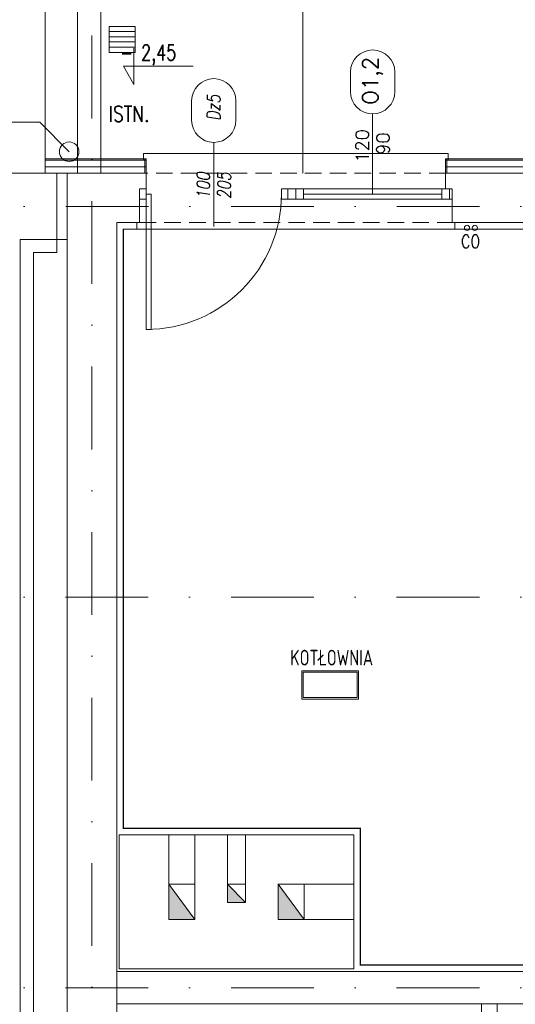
# Model space of a CAD drawing. Header units: millimetres. Extents: x -82287 to 177822, y -399756 to 0.
# Tile 126 of 228: x 50192 to 50572, y -194899 to -194143. Entities that reach past the tile are written whole.
import ezdxf
from ezdxf.enums import TextEntityAlignment as Align

# ---------------------------------------------------------------- set-up
doc = ezdxf.new("R2010")
doc.units = ezdxf.units.MM
doc.header["$MEASUREMENT"] = 0
for name, pattern in [('SUŁOSZOWA - PB 21 03$0$2_3', [1, 0.5, -0.5]), ('SUŁOSZOWA - PB 21 03$0$DASHDOT', [25.4, 12.7, -6.35, 0, -6.35]), ('SUŁOSZOWA - PB 21 03$0$HIDDEN', [9.525, 6.35, -3.175])]:
    doc.linetypes.add(name, pattern=pattern)
doc.layers.add('FL_XREF', color=252, linetype='Continuous')
for name, color, linetype, lineweight in [('SUŁOSZOWA - PB 21 03$0$!! 0_ Istn-okna', 251, 'Continuous', 0), ('SUŁOSZOWA - PB 21 03$0$!! 0_ Istn-sciany', 251, 'Continuous', 0), ('SUŁOSZOWA - PB 21 03$0$!! 0_ Istn-widok', 251, 'Continuous', 0), ('SUŁOSZOWA - PB 21 03$0$!! 0_ Opis', 251, 'Continuous', 0), ('SUŁOSZOWA - PB 21 03$0$!! 0_Istn-armatura', 251, 'Continuous', 0), ('SUŁOSZOWA - PB 21 03$0$!! 0_Istn-cienka', 251, 'Continuous', 0), ('SUŁOSZOWA - PB 21 03$0$!! 0_Istn-drzwi', 251, 'Continuous', 0), ('SUŁOSZOWA - PB 21 03$0$!! 0_Istn-went', 251, 'Continuous', 0), ('SUŁOSZOWA - PB 21 03$0$!! 0_Opis_okna', 251, 'Continuous', 0), ('SUŁOSZOWA - PB 21 03$0$!! 0_Opis_pom', 251, 'Continuous', 0), ('SUŁOSZOWA - PB 21 03$0$!! 0_Osie', 251, 'SUŁOSZOWA - PB 21 03$0$DASHDOT', 0), ('SUŁOSZOWA - PB 21 03$0$!! 1  WYDZIELENIE PPOŻ', 251, 'Continuous', 0), ('SUŁOSZOWA - PB 21 03$0$!! 1_ tynk zewn  - nowy', 251, 'Continuous', 0), ('SUŁOSZOWA - PB 21 03$0$!! 1_OPIS POM NOWE', 251, 'Continuous', 0), ('SUŁOSZOWA - PB 21 03$0$!! 2_ remont Ocieplenie', 251, 'SUŁOSZOWA - PB 21 03$0$ZIGZAG', 0), ('SUŁOSZOWA - PB 21 03$0$!! 2_drzwi opis', 251, 'Continuous', 0), ('SUŁOSZOWA - PB 21 03$0$0-osie-liniA', 251, 'SUŁOSZOWA - PB 21 03$0$DASHDOT', 0)]:
    doc.layers.add(name, color=color, linetype=linetype, lineweight=lineweight)
doc.styles.add('SUŁOSZOWA - PB 21 03$0$50', font='ROMANS.shx', dxfattribs={"width": 0.8, "oblique": 10, "height": 10})
doc.styles.add('SUŁOSZOWA - PB 21 03$0$ARCHETYP', font='romans.shx', dxfattribs={"height": 15})
doc.styles.add('SUŁOSZOWA - PB 21 03$0$ARIAL', font='tahoma.ttf')
doc.styles.add('SUŁOSZOWA - PB 21 03$0$SIMPLEX', font='simplex.shx', dxfattribs={"width": 0.77})
doc.styles.add('SUŁOSZOWA - PB 21 03$0$TXT', font='simplex.shx')
doc.linetypes.add('SUŁOSZOWA - PB 21 03$0$ZIGZAG', pattern='A,0.00254,-5.08,[131,ltypeshp.shx,S=5.08,R=0,X=-5.08,Y=0],-10.16,[131,ltypeshp.shx,S=5.08,R=180,X=5.08,Y=0],-5.08', length=20.32254)

# ---------------------------------------------------------------- blocks, each defined once
blk = doc.blocks.new('SUŁOSZOWA - PB 21 03$0$BLOK OSI')
at = {"layer": 'SUŁOSZOWA - PB 21 03$0$0-osie-liniA', "ltscale": 5}
for points in [[(50184.71, -193635.47), (50184.71, -195993.95)], [(48639.33, -194402.09), (55424.28, -194402.09)], [(48639.26, -194702.09), (55442.28, -194702.09)], [(48639.26, -195002.09), (55442.28, -195002.09)]]:
    blk.add_lwpolyline(points, dxfattribs=at)
blk = doc.blocks.new('SUŁOSZOWA - PB 21 03$0$1_ok-opis')
blk.add_line((0, 111.61), (0, 50))
for points in [[(-17, 128.61), (-17, 143.61)], [(17, 128.61), (17, 143.61)]]:
    blk.add_lwpolyline(points)
for centre, start, end in [((0, 143.61), 0, 180), ((0, 128.61), 180, 0)]:
    blk.add_arc(centre, 17, start, end)
at = {"style": 'SUŁOSZOWA - PB 21 03$0$ARCHETYP'}
for tag, height, rotation, p in [('NR', 12, 90, (0, 136.9)), ('NR', 12, 270, (0, 136.9)), ('SZEROKOŚĆ', 10, 90, (-8, 78.29)), ('SZEROKOŚĆ', 10, 270, (8, 78.29)), ('WYSOKOŚĆ', 10, 270, (-8, 78.29)), ('WYSOKOŚĆ', 10, 90, (8, 78.29))]:
    blk.add_attdef(tag, text='', height=height, rotation=rotation, dxfattribs=at).set_placement(p, align=Align.MIDDLE)
blk = doc.blocks.new('SUŁOSZOWA - PB 21 03')
at = {"layer": 'SUŁOSZOWA - PB 21 03$0$!! 0_Istn-went'}
for points in [[(50243.71142, -194859.5883), (50243.71142, -194886.5883), (50263.71142, -194886.5883)], [(50302.71142, -194873.5883), (50288.71142, -194859.5883), (50288.71142, -194873.5883)], [(50327.71142, -194886.5883), (50347.71142, -194886.5883), (50327.71142, -194859.5883)]]:
    blk.add_hatch(color=256, dxfattribs=at).paths.add_polyline_path(points)
at = {"layer": 'SUŁOSZOWA - PB 21 03$0$!! 0_ Istn-okna'}
for points in [[(50335.21802, -194325.5883), (50461.21802, -194325.5883)], [(50347.21802, -194329.5883), (50453.21802, -194329.5883)], [(50335.21802, -194333.5883), (50461.21802, -194333.5883)]]:
    blk.add_lwpolyline(points, dxfattribs=at)
for points in [[(50335.21802, -194325.5883), (50341.21802, -194325.5883), (50341.21802, -194333.5883), (50335.21802, -194333.5883)], [(50341.21802, -194325.5883), (50347.21802, -194325.5883), (50347.21802, -194333.5883), (50341.21802, -194333.5883)], [(50453.21802, -194325.5883), (50459.21802, -194325.5883), (50459.21802, -194333.5883), (50453.21802, -194333.5883)]]:
    blk.add_lwpolyline(points, close=True, dxfattribs=at)
at = {"layer": 'SUŁOSZOWA - PB 21 03$0$!! 0_ Istn-sciany'}
blk.add_line((50129.71142, -194364.5883), (50129.71142, -195574.5883), dxfattribs=at)
for points in [[(50148.71142, -194313.5883), (50148.71142, -193817.41105), (49798.71142, -193817.41105), (49798.71142, -194078.5883)], [(50157.71142, -194313.5883), (50080.71142, -194313.5883)], [(50165.71142, -194313.5883), (50226.21802, -194313.5883)], [(50165.71142, -194313.5883), (50165.71142, -195625.5883)], [(50226.21802, -194325.5883), (50226.21802, -194313.5883)], [(50456.21802, -194313.5883), (50526.21802, -194313.5883)], [(50456.21802, -194325.5883), (50456.21802, -194313.5883)], [(50221.21802, -194325.5883), (50226.21802, -194325.5883)], [(50221.21802, -194351.5883), (50221.21802, -194325.5883)], [(50456.21802, -194325.5883), (50461.21802, -194325.5883)], [(50461.21802, -194351.5883), (50461.21802, -194325.5883)], [(50203.71142, -194351.5883), (50221.21802, -194351.5883)], [(50203.71142, -194351.5883), (50203.71142, -194926.5883)], [(50461.21802, -194351.5883), (50521.21802, -194351.5883)], [(50157.71142, -194364.5883), (50129.71142, -194364.5883)], [(50205.71142, -194821.5883), (50243.71142, -194821.5883)], [(50263.71142, -194821.5883), (50288.71142, -194821.5883)], [(50302.71142, -194821.5883), (50385.71142, -194821.5883)], [(50385.71142, -194821.5883), (50385.71142, -194859.5883)], [(50385.71142, -194886.5883), (50385.71142, -194924.5883)], [(50203.71142, -194926.5883), (50783.71142, -194926.5883)], [(50203.71142, -194951.5883), (50483.71142, -194951.5883)], [(50203.71142, -194951.5883), (50203.71142, -195587.5883)], [(50483.71142, -194951.5883), (50483.71142, -194976.5883)], [(50495.71142, -194951.5883), (50909.71142, -194951.5883)], [(50495.71142, -194951.5883), (50495.71142, -194976.5883)]]:
    blk.add_lwpolyline(points, dxfattribs=at)
at = {"layer": 'SUŁOSZOWA - PB 21 03$0$!! 0_ Istn-widok', "linetype": 'SUŁOSZOWA - PB 21 03$0$HIDDEN', "ltscale": 3}
blk.add_line((50148.71142, -194313.5883), (50148.71142, -194053.5883), dxfattribs=at)
at = {"layer": 'SUŁOSZOWA - PB 21 03$0$!! 0_ Istn-widok'}
blk.add_line((50157.71142, -194313.5883), (50157.71142, -194374.5883), dxfattribs=at)
for points in [[(50148.71142, -193817.41105), (50173.71142, -193817.41105), (50173.71142, -194313.5883)], [(50346.61848, -193817.41105), (50346.61848, -194313.5883)], [(50191.61848, -194313.5883), (50191.61848, -193963.5883), (50173.71142, -193963.5883)], [(50458.21802, -194298.5883), (50224.21802, -194298.5883)], [(50224.21802, -194303.5883), (50224.21802, -194298.5883)], [(50458.21802, -194303.5883), (50458.21802, -194298.5883)], [(50157.71142, -194313.5883), (50165.71142, -194313.5883)], [(50219.21802, -194351.5883), (50219.21802, -194356.5883)], [(50463.21802, -194351.5883), (50463.21802, -194356.5883)], [(50219.21802, -194356.5883), (50463.21802, -194356.5883)], [(50157.71142, -194364.5883), (50165.71142, -194364.5883)], [(50139.71142, -194374.5883), (50139.71142, -195564.5883)], [(50157.71142, -194374.5883), (50139.71142, -194374.5883)], [(50205.71142, -194821.5883), (50205.71142, -194924.5883)], [(50203.71142, -194926.5883), (50203.71142, -194951.5883)], [(50205.71142, -194924.5883), (50385.71142, -194924.5883)], [(50483.71142, -194951.5883), (50495.71142, -194951.5883)]]:
    blk.add_lwpolyline(points, dxfattribs=at)
blk.add_circle((50167.21142, -194297.0883), 7.5, dxfattribs=at)
at = {"layer": 'SUŁOSZOWA - PB 21 03$0$!! 0_ Opis'}
for points in [[(50216.94931, -194217.53003), (50216.94931, -194245.53179)], [(50216.94931, -194245.53179), (50208.86589, -194231.53091)], [(50208.86589, -194231.53091), (50262.3001, -194231.53091)], [(50144.57423, -194274.4511), (50089.68889, -194274.4511)], [(50144.57423, -194274.4511), (50167.21142, -194297.0883)]]:
    blk.add_lwpolyline(points, dxfattribs=at)
at = {"layer": 'SUŁOSZOWA - PB 21 03$0$!! 0_Istn-armatura'}
for centre in [(50472.71142, -194355.5883), (50478.71142, -194355.5883)]:
    blk.add_circle(centre, 2, dxfattribs=at)
at = {"layer": 'SUŁOSZOWA - PB 21 03$0$!! 0_Istn-cienka'}
blk.add_lwpolyline([(50197.94912, -194220.84308), (50217.94912, -194220.84308), (50217.94912, -194200.84308), (50197.94912, -194200.84308)], close=True, dxfattribs=at)
for points in [[(50217.94912, -194204.84308), (50197.94912, -194204.84308)], [(50217.94912, -194208.84308), (50197.94912, -194208.84308)], [(50217.94912, -194212.84308), (50197.94912, -194212.84308)], [(50217.94912, -194216.84308), (50197.94912, -194216.84308)]]:
    blk.add_lwpolyline(points, dxfattribs=at)
at = {"layer": 'SUŁOSZOWA - PB 21 03$0$!! 0_Istn-cienka', "linetype": 'SUŁOSZOWA - PB 21 03$0$HIDDEN', "ltscale": 2}
for points in [[(50456.21802, -194313.5883), (50226.21802, -194313.5883)], [(50221.21802, -194351.5883), (50461.21802, -194351.5883)]]:
    blk.add_lwpolyline(points, dxfattribs=at)
at = {"layer": 'SUŁOSZOWA - PB 21 03$0$!! 0_Istn-drzwi'}
blk.add_lwpolyline([(50278.21802, -194304.5883), (50278.21802, -194354.5883)], dxfattribs=at)
for points in [[(50226.21802, -194325.5883), (50221.21802, -194325.5883), (50221.21802, -194333.5883), (50226.21802, -194333.5883)], [(50230.21802, -194433.5883), (50230.21802, -194329.5883), (50226.21802, -194329.5883), (50226.21802, -194433.5883)], [(50330.21802, -194325.5883), (50335.21802, -194325.5883), (50335.21802, -194333.5883), (50330.21802, -194333.5883)]]:
    blk.add_lwpolyline(points, close=True, dxfattribs=at)
blk.add_arc((50226.21802, -194329.5883), 104, 269.99999996, 359.99999996, dxfattribs=at)
at = {"layer": 'SUŁOSZOWA - PB 21 03$0$!! 0_Istn-went'}
for points in [[(50243.71142, -194859.5883), (50243.71142, -194821.5883)], [(50263.71142, -194821.5883), (50243.71142, -194821.5883)], [(50263.71142, -194859.5883), (50263.71142, -194821.5883)], [(50288.71142, -194859.5883), (50288.71142, -194821.5883)], [(50288.71142, -194821.5883), (50302.71142, -194821.5883)], [(50302.71142, -194859.5883), (50302.71142, -194821.5883)], [(50243.71142, -194859.5883), (50263.71142, -194859.5883)], [(50243.71142, -194859.5883), (50243.71142, -194886.5883)], [(50243.71142, -194859.5883), (50263.71142, -194886.5883)], [(50263.71142, -194859.5883), (50263.71142, -194886.5883)], [(50288.71142, -194859.5883), (50302.71142, -194859.5883)], [(50288.71142, -194859.5883), (50288.71142, -194873.5883)], [(50288.71142, -194859.5883), (50302.71142, -194873.5883)], [(50302.71142, -194859.5883), (50302.71142, -194873.5883)], [(50327.71142, -194859.5883), (50347.71142, -194859.5883)], [(50327.71142, -194859.5883), (50327.71142, -194886.5883)], [(50327.71142, -194859.5883), (50347.71142, -194886.5883)], [(50347.71142, -194859.5883), (50347.71142, -194886.5883)], [(50347.71142, -194859.5883), (50385.71142, -194859.5883)], [(50385.71142, -194859.5883), (50385.71142, -194886.5883)], [(50288.71142, -194873.5883), (50302.71142, -194873.5883)], [(50243.71142, -194886.5883), (50263.71142, -194886.5883)], [(50327.71142, -194886.5883), (50347.71142, -194886.5883)], [(50347.71142, -194886.5883), (50385.71142, -194886.5883)]]:
    blk.add_lwpolyline(points, dxfattribs=at)
at = {"layer": 'SUŁOSZOWA - PB 21 03$0$!! 0_Opis_pom', "ltscale": 0.7}
for points in [[(50345.87944, -194717.4383), (50389.39944, -194717.4383), (50389.39944, -194695.6783), (50345.87944, -194695.6783)], [(50346.96744, -194716.3503), (50388.31144, -194716.3503), (50388.31144, -194696.7663), (50346.96744, -194696.7663)]]:
    blk.add_lwpolyline(points, close=True, dxfattribs=at)
at = {"layer": 'SUŁOSZOWA - PB 21 03$0$!! 1  WYDZIELENIE PPOŻ', "color": 20, "linetype": 'SUŁOSZOWA - PB 21 03$0$2_3', "ltscale": 10, "true_color": 0xf65c09, "const_width": 1}
blk.add_lwpolyline([(51216.21802, -194356.5883), (50208.71142, -194356.5883), (50208.71142, -194816.5883), (50390.71142, -194816.5883), (50390.71142, -194921.5883), (51004.71142, -194921.5883), (51004.71142, -194903.5883), (51072.71142, -194903.5883), (51072.71142, -194496.5883), (51216.21802, -194496.5883)], close=True, dxfattribs=at)
at = {"layer": 'SUŁOSZOWA - PB 21 03$0$!! 1_ tynk zewn  - nowy'}
for points in [[(50226.21802, -194302.5883), (50148.71142, -194302.5883)], [(50226.21802, -194303.5883), (50148.71142, -194303.5883)], [(50225.21802, -194302.5883), (50225.21802, -194313.5883)], [(50226.21802, -194302.5883), (50226.21802, -194313.5883)], [(50526.21802, -194302.5883), (50456.21802, -194302.5883)], [(50456.21802, -194302.5883), (50456.21802, -194313.5883)], [(50526.21802, -194303.5883), (50456.21802, -194303.5883)], [(50457.21802, -194302.5883), (50457.21802, -194313.5883)]]:
    blk.add_lwpolyline(points, dxfattribs=at)
at = {"layer": 'SUŁOSZOWA - PB 21 03$0$!! 2_ remont Ocieplenie', "linetype": 'SUŁOSZOWA - PB 21 03$0$ZIGZAG', "ltscale": 0.75}
for points in [[(50226.21802, -194308.5883), (50148.71142, -194308.5883)], [(50526.21802, -194308.5883), (50456.21802, -194308.5883)]]:
    blk.add_lwpolyline(points, dxfattribs=at)
at = {"layer": 'SUŁOSZOWA - PB 21 03$0$!! 0_Opis_okna'}
ref = blk.add_blockref('SUŁOSZOWA - PB 21 03$0$1_ok-opis', (50400.21802, -194379.5883), dxfattribs=at)
ref.add_attrib('WYSOKOŚĆ', '90', dxfattribs={"layer": '0', "height": 10, "rotation": 90, "style": 'SUŁOSZOWA - PB 21 03$0$ARCHETYP'}).set_placement((50408.21802, -194290.86789), align=Align.MIDDLE)
ref.add_attrib('SZEROKOŚĆ', '120', dxfattribs={"layer": '0', "height": 10, "rotation": 90, "style": 'SUŁOSZOWA - PB 21 03$0$ARCHETYP'}).set_placement((50392.21802, -194292.64135), align=Align.MIDDLE)
ref.add_attrib('NR', 'O1,2', dxfattribs={"layer": '0', "height": 12, "rotation": 90, "style": 'SUŁOSZOWA - PB 21 03$0$ARCHETYP'}).set_placement((50400.21802, -194242.68686), align=Align.MIDDLE)
at = {"layer": 'SUŁOSZOWA - PB 21 03$0$!! 0_Osie'}
blk.add_blockref('SUŁOSZOWA - PB 21 03$0$BLOK OSI', (0, 63), dxfattribs=at)
at = {"layer": 'SUŁOSZOWA - PB 21 03$0$!! 2_drzwi opis'}
ref = blk.add_blockref('SUŁOSZOWA - PB 21 03$0$1_ok-opis', (50278.21802, -194401.5883), dxfattribs=dict(at, xscale=-1, rotation=359.9999963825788))
ref.add_attrib('WYSOKOŚĆ', '100', dxfattribs={"layer": '0', "height": 10, "rotation": 89.99999638, "style": 'SUŁOSZOWA - PB 21 03$0$50', "oblique": 10, "width": 0.8}).set_placement((50270.21802, -194323.29745), align=Align.MIDDLE)
ref.add_attrib('SZEROKOŚĆ', '205', dxfattribs={"layer": '0', "height": 10, "rotation": 89.99999638, "style": 'SUŁOSZOWA - PB 21 03$0$50', "oblique": 10, "width": 0.8}).set_placement((50286.21802, -194323.29745), align=Align.MIDDLE)
ref.add_attrib('NR', 'Dz5', dxfattribs={"layer": '0', "height": 10, "rotation": 89.99999638, "style": 'SUŁOSZOWA - PB 21 03$0$50', "oblique": 10, "width": 0.8}).set_placement((50278.21802, -194263.38116), align=Align.MIDDLE)
at = {"layer": 'SUŁOSZOWA - PB 21 03$0$!! 0_ Opis', "style": 'SUŁOSZOWA - PB 21 03$0$SIMPLEX', "width": 0.75}
blk.add_text('- 2,45', height=12, dxfattribs=at).set_placement((50206.26186, -194226.95279))
at = {"layer": 'SUŁOSZOWA - PB 21 03$0$!! 0_ Opis', "color": 8, "style": 'SUŁOSZOWA - PB 21 03$0$ARCHETYP', "width": 0.8}
blk.add_text('ISTN.', height=12, dxfattribs=at).set_placement((50197.62073, -194274.06337))
at = {"layer": 'SUŁOSZOWA - PB 21 03$0$!! 0_Istn-armatura', "style": 'SUŁOSZOWA - PB 21 03$0$ARCHETYP', "width": 0.8}
blk.add_text('CO', height=10, rotation=0.00000004, dxfattribs=at).set_placement((50468.03642, -194371.00832))
at = {"layer": 'SUŁOSZOWA - PB 21 03$0$!! 0_Opis_pom', "ltscale": 0.7, "style": 'SUŁOSZOWA - PB 21 03$0$TXT', "width": 0.7}
blk.add_text('KOTŁOWNIA', height=12, dxfattribs=at).set_placement((50368.75457, -194691.63199), align=Align.CENTER)
at = {"layer": 'SUŁOSZOWA - PB 21 03$0$!! 0_Opis_pom', "ltscale": 0.7, "style": 'SUŁOSZOWA - PB 21 03$0$ARIAL'}
for tag, p in [('B0,19', (52679.2094, -194257.55204)), ('B2,14', (73874.0461, -194402.0887)), ('B2,12', (73342.49259, -194413.89249)), ('B1,21', (60405.50261, -194427.18207)), ('B2,11', (73069.01144, -194438.89383)), ('B2,16', (75195.07765, -194441.83446)), ('A1,16', (59129.54925, -194448.08429)), ('B1/17', (59524.53699, -194450.37428)), ('B1,19', (59914.81903, -194448.15658)), ('1,23', (61575.22173, -194450.37428)), ('1,22', (60947.33929, -194456.1144)), ('B0,15', (51514.15008, -194461.8073)), ('A1,1', (58808.06672, -194460.94161)), ('B3,7', (87459.81312, -194465.07097)), ('B3,3', (88235.73906, -194465.79732)), ('B2,17', (75506.7465, -194471.3759)), ('B2,19.1', (76701.67035, -194466.03695)), ('B0,18', (52071.43815, -194478.40179)), ('B1,18', (59715.51745, -194473.87108)), ('B3,8', (90006.66539, -194478.47972)), ('B2,15', (74566.38885, -194487.81114)), ('B3,6', (86826.65132, -194483.15512)), ('B1,20', (60198.53687, -194490.17374)), ('B2,10', (72728.63362, -194489.37283)), ('B2,13', (73649.91716, -194500.01242)), ('A0,6', (49094.40602, -194505.72387)), ('A2,5', (72452.45009, -194505.90583)), ('A0,4', (49692.81919, -194517.93289)), ('A1,6', (58565.96262, -194514.50753)), ('B1,1', (61908.24378, -194515.48656)), ('A0,3', (49906.53818, -194524.03766)), ('B0,22', (54187.56644, -194519.04308)), ('A0,5', (49399.71914, -194533.19455)), ('B0,20', (53125.45224, -194527.8835)), ('B0,21', (53847.26622, -194535.08002)), ('B1,3', (62229.35503, -194604.49851)), ('B2,18', (75922.43604, -194612.23635)), ('B2,19', (77152.69039, -194617.53776)), ('A3,4', (85509.27934, -194642.47136)), ('B0,24B', (54824.42896, -194684.26784)), ('B1,4', (63476.45184, -194691.11207)), ('B0,13', (50367.63944, -194706.5583)), ('B0,16', (51457.40872, -194704.43091)), ('B0,17', (51897.58569, -194706.77195)), ('A2,4', (71695.75649, -194707.44268)), ('A1,5', (58149.22649, -194724.80163)), ('A2.1', (72371.45884, -194731.56251)), ('B0,23', (54542.05776, -194742.93939)), ('A1,2', (58744.42262, -194746.622)), ('B1,2D', (60756.29674, -194750.92727)), ('A1,15', (59129.54925, -194780.73348)), ('B0,14', (50962.60809, -194789.06568)), ('A3.1', (86079.08704, -194786.62422)), ('B1,4', (63483.03852, -194791.04365)), ('A0,2', (49295.91259, -194810.95246)), ('B2.7', (74548.27897, -194836.12781)), ('B1,2B', (62374.83512, -194841.86715)), ('B3,2', (89035.72921, -194837.99287)), ('B0,7', (52851.95551, -194845.56115)), ('B1,2A', (61803.35407, -194869.27513)), ('B0,8', (51561.38742, -194890.27848)), ('A1,3', (58810.05243, -195008.83917)), ('A3.2', (86016.50296, -195004.88875)), ('A0,1', (49914.27925, -195025.82804)), ('A0,10', (49695.87246, -195042.9259)), ('B0,17', (51225.06492, -195049.74007)), ('B0,6', (52110.41055, -195069.39267)), ('B2.2', (74976.1855, -195068.47988)), ('B1,8', (61403.63433, -195071.25189)), ('A2.2', (72371.45884, -195070.78713)), ('A0,7', (49042.50308, -195082.6056)), ('B3,11', (88623.94853, -195099.23575)), ('B3,4', (87612.56208, -195132.78192)), ('B3,5', (86839.47632, -195174.05241)), ('B0,12', (50313.60595, -195207.52936)), ('B0,11', (50726.178, -195219.06638)), ('B3,10', (89778.42161, -195220.68871)), ('B1,6', (63686.26823, -195231.3997)), ('B0,24A', (54359.17011, -195245.97867)), ('A1,4', (58093.66276, -195250.96213)), ('B0,10', (51476.34179, -195259.44699)), ('B3,9', (90479.74099, -195260.18621)), ('A0,11', (49643.96951, -195271.84772)), ('B1,14', (59332.54805, -195280.73534)), ('A0,8', (49042.50308, -195293.21363)), ('B0,9', (51798.4912, -195291.17482)), ('B2,21', (75970.16114, -195290.81005)), ('B0,3', (52068.59538, -195319.60465)), ('B1,13', (60186.62513, -195314.46953)), ('B1,10', (60892.94126, -195319.45825)), ('B1,5', (63419.22943, -195317.21026)), ('A2.3', (71832.37045, -195318.78232)), ('B2,9', (73175.51251, -195317.21162)), ('B2,4', (74493.5947, -195318.7733)), ('B2,3', (74674.2815, -195319.28036)), ('A3,3', (85569.83931, -195318.78232)), ('B3,1', (88723.65615, -195329.98594)), ('B2,8', (73894.209, -195338.18956)), ('B1,9', (61058.12383, -195344.48743)), ('B2.1', (75304.74121, -195348.36327)), ('B2,20', (77211.021, -195343.82367)), ('B0,2', (52227.2348, -195357.98297)), ('B1,2C', (61827.40698, -195369.02625)), ('B1,7', (62134.52151, -195372.05069)), ('B0,1', (53061.17304, -195403.85659)), ('A0,9', (49001.50444, -195413.15723)), ('A0,12', (49689.76592, -195485.50737)), ('B0,4', (52224.78303, -195500.96352)), ('B2,5', (74686.48999, -195507.24036)), ('B1,11', (61050.00078, -195512.89565)), ('B1,12', (60864.00751, -195544.00738)), ('B2,6', (74499.29165, -195549.55175)), ('B0,5', (52066.14362, -195556.83806)), ('C2,2', (74812.78942, -195865.8959)), ('C1,3', (61091.58871, -195973.27844)), ('C0,2A', (52278.30875, -196050.48297)), ('C0,1', (52808.36775, -196132.34208)), ('C1,2', (61690.27405, -196439.72387)), ('C1,1', (62060.59754, -196465.28533)), ('C3,1', (88979.71614, -196545.67785)), ('C0,2B', (53028.88223, -196668.8019)), ('C1,4', (61008.68123, -196686.32122)), ('C2,1', (75334.65984, -196786.2197)), ('C2,3', (74834.65119, -196933.26657)), ('C1,5', (61062.7252, -196991.42453)), ('C1,10', (62127.38542, -196998.81344)), ('C1,9', (62147.33751, -197289.53424)), ('C1,6', (61131.41824, -197329.69535)), ('C0,3', (52181.98562, -197341.92176)), ('D1,1', (73931.12245, -197584.03121)), ('C0,4', (52345.96562, -197596.60561)), ('D0,18', (60296.49264, -197617.95269)), ('C2,4', (75243.70451, -197663.89)), ('D0,7', (59141.53804, -197722.84718)), ('C1,7', (61222.2575, -197737.18052)), ('D0,17', (60701.16801, -197741.44864)), ('D1,4', (73157.19908, -197744.29721)), ('D0,3', (59562.25866, -197751.14316)), ('D1,6', (72757.78643, -197751.22612)), ('D0,6', (58741.71849, -197802.61699)), ('D0,10', (58357.73602, -197820.93991)), ('D,09', (59195.67196, -197881.51243)), ('C0,5', (52269.72696, -197902.4362)), ('C0,6', (52872.93793, -197917.07354)), ('D0,2', (59943.06082, -197917.06725)), ('D1,3', (73475.28953, -197924.29875)), ('D0,16', (60721.3534, -197935.2949)), ('D0,8', (59058.9008, -197963.64925)), ('D0,5', (59448.52586, -197969.8061)), ('C2,5', (74555.08284, -197988.7886)), ('D1,5', (73291.61607, -197999.29956)), ('D0,4', (59655.02693, -198042.2589)), ('D0,15', (60692.12223, -198127.4643)), ('D0,1', (59931.33074, -198173.12806)), ('D1,2', (73578.07819, -198172.30068)), ('D0,11', (58161.27105, -198211.45823)), ('D0,12', (58250.99458, -198537.17631)), ('D0,13', (58250.99458, -198764.99605)), ('D1,7', (71854.87376, -198786.88467)), ('D0,14', (59130.08589, -198795.3373)), ('D1,8', (71715.35366, -199212.44512))]:
    blk.add_attdef(tag, text='', height=11.968, dxfattribs=at).set_placement(p, align=Align.MIDDLE_CENTER)
at = {"layer": 'SUŁOSZOWA - PB 21 03$0$!! 1_OPIS POM NOWE', "style": 'SUŁOSZOWA - PB 21 03$0$ARIAL'}
for tag, p in [('C1.7A', (61271.6179, -197538.30303)), ('C2.5B', (74970.66097, -197546.70728)), ('C2,5C', (74903.71123, -197659.13664)), ('C2.4', (75374.07862, -197726.11453)), ('D1,2B', (74322.25834, -197791.43247)), ('C1.7C', (61260.26049, -197811.38428)), ('C1.8B', (61588.27341, -197817.62151)), ('C1.8A', (61884.42005, -197818.94854)), ('C1.7B', (61322.12354, -197933.89849)), ('C2,5A', (74943.41937, -197993.49482)), ('E1.2', (62164.78326, -198139.98688)), ('E1.5E', (62692.10372, -198153.27854)), ('D1,2C', (73419.9359, -198156.57844)), ('E2.9', (75361.45041, -198161.88904)), ('E2.7', (76022.45692, -198162.26272)), ('E3.1', (88990.58975, -198158.87886)), ('D1,2A', (74280.17915, -198172.30068)), ('E1.5D', (62993.60773, -198185.416)), ('E1.1', (61330.46191, -198191.9806)), ('E1.5C', (63016.9343, -198246.3437)), ('E1.5B', (63264.15117, -198307.8661)), ('E3.2', (88781.41347, -198385.24275)), ('E1.6', (61022.6264, -198421.00827)), ('E2.2', (74782.75417, -198427.85813)), ('E2.8', (75757.29014, -198437.09188)), ('E2.6', (76531.8031, -198444.40756)), ('E3.4', (89392.22607, -198450.03942)), ('E1.5A', (63049.47589, -198456.39852)), ('E1.5G', (62892.39981, -198586.12622)), ('E1.5F', (62736.15118, -198589.14592)), ('E1,4', (61888.25021, -198652.6996)), ('E2.1', (75803.99631, -198697.05773)), ('E1.5L', (63297.7633, -198733.65678)), ('E1.3', (61058.5992, -198806.28147)), ('E1.5H', (62893.53005, -198830.01758)), ('E2,3', (74778.52304, -198843.9541)), ('E3.3', (89150.95684, -198867.32581)), ('E1.5K', (63266.15427, -198904.67789)), ('E1.5I', (62723.74907, -199005.87002)), ('E2.4', (75135.87669, -199083.20857)), ('E2.5', (76615.04061, -199164.91143)), ('E1.5J', (63204.25187, -199215.697))]:
    blk.add_attdef(tag, text='', height=11.968, dxfattribs=at).set_placement(p, align=Align.MIDDLE_CENTER)

msp = doc.modelspace()

# ---------------------------------------------------------------- block references
at = {"layer": 'FL_XREF'}
msp.add_blockref('SUŁOSZOWA - PB 21 03', (62.28, 52.9), dxfattribs=at)

doc.saveas('drawing.dxf')
